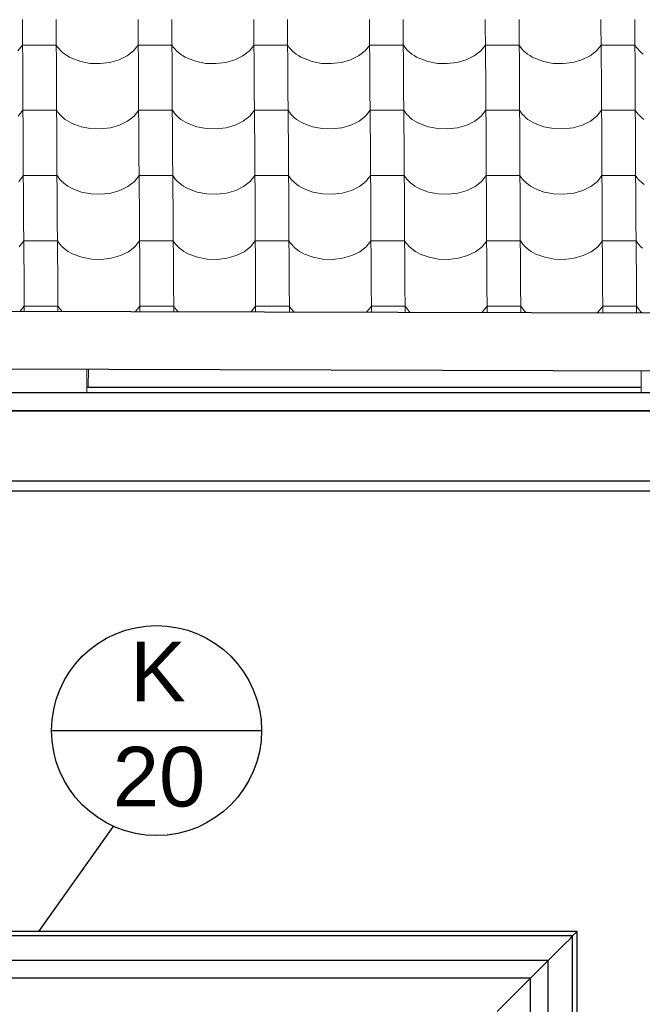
# Model space of a CAD drawing. Header units: millimetres. Extents: x -29001 to 109416, y -1251 to 13451.
# Tile 9 of 163: x -18182 to -17294, y 6140 to 7544. Entities that reach past the tile are written whole.
import ezdxf

# ---------------------------------------------------------------- set-up
doc = ezdxf.new("R2010")
doc.units = ezdxf.units.MM
doc.header["$MEASUREMENT"] = 0
for name, color, linetype in [('POHLED JIŽNÍ_1_Konstrukce - krov', 7, 'Continuous'), ('POHLED JIŽNÍ_1_Konstrukce - nosné', 7, 'Continuous'), ('POHLED JIŽNÍ_1_Nové_3D prvky fasada nove', 7, 'Continuous'), ('POHLED JIŽNÍ_1_Nové_Konstrukce - krov', 7, 'Continuous'), ('POHLED JIŽNÍ_1_Nové_Konstrukce - nosné', 7, 'Continuous'), ('POHLED JIŽNÍ_1_Nové_Konstrukce - střechy a skořepiny', 7, 'Continuous'), ('POHLED JIŽNÍ_1_Nové_Konstrukce - římsy', 7, 'Continuous'), ('POHLED JIŽNÍ_1_Nové_Popis', 7, 'Continuous'), ('POHLED JIŽNÍ_1_Nové_Výplně - Povrchové', 7, 'Continuous'), ('POHLED JIŽNÍ_1_Popis', 7, 'Continuous')]:
    doc.layers.add(name, color=color, linetype=linetype)
doc.styles.add('GENEROVANÝ_STYL_3', font='txt')

# ---------------------------------------------------------------- blocks, each defined once
blk = doc.blocks.new('*X1', base_point=(-31394.7, -25864.9))
at = {"layer": 'POHLED JIŽNÍ_1_Nové_Výplně - Povrchové', "color": 21, "linetype": 'Continuous', "lineweight": 20, "true_color": 0xffaaaa}
for p, q in [((-18178.4, 7544), (-18177.8, 7451.3)), ((-18130.3, 7544), (-18129.8, 7451.3)), ((-18013.4, 7544), (-18012.8, 7451.3)), ((-17965.3, 7544), (-17964.8, 7451.3)), ((-17848.4, 7544), (-17847.8, 7451.3)), ((-17800.3, 7544), (-17799.8, 7451.3)), ((-17683.4, 7544), (-17682.8, 7451.3)), ((-17635.3, 7544), (-17634.8, 7451.3)), ((-17518.4, 7544), (-17517.8, 7451.3)), ((-17470.3, 7544), (-17469.8, 7451.3)), ((-17353.4, 7544), (-17352.8, 7451.3)), ((-17305.3, 7544), (-17304.8, 7451.3)), ((-18184.8, 7499.4), (-18178.1, 7507.8)), ((-18154.1, 7507.8), (-18178.1, 7507.8)), ((-18130.1, 7507.8), (-18154.1, 7507.8)), ((-18130.1, 7507.8), (-18128.3, 7505)), ((-18128.3, 7505), (-18126.1, 7502.3)), ((-18126.1, 7502.3), (-18123.7, 7499.7)), ((-18123.7, 7499.7), (-18121, 7497.3)), ((-18121, 7497.3), (-18118.1, 7494.9)), ((-18029, 7492.2), (-18019.8, 7499.4)), ((-18019.8, 7499.4), (-18013.1, 7507.8)), ((-17989.1, 7507.8), (-18013.1, 7507.8)), ((-17965.1, 7507.8), (-17989.1, 7507.8)), ((-17965.1, 7507.8), (-17963.3, 7505)), ((-17963.3, 7505), (-17961.1, 7502.3)), ((-17961.1, 7502.3), (-17958.7, 7499.7)), ((-17958.7, 7499.7), (-17956, 7497.3)), ((-17956, 7497.3), (-17953.1, 7494.9)), ((-17864, 7492.2), (-17854.8, 7499.4)), ((-17854.8, 7499.4), (-17848.1, 7507.8)), ((-17824.1, 7507.8), (-17848.1, 7507.8)), ((-17800.1, 7507.8), (-17824.1, 7507.8)), ((-17800.1, 7507.8), (-17798.3, 7505)), ((-17798.3, 7505), (-17796.1, 7502.3)), ((-17796.1, 7502.3), (-17793.7, 7499.7)), ((-17793.7, 7499.7), (-17791, 7497.3)), ((-17791, 7497.3), (-17788.1, 7494.9)), ((-17699, 7492.2), (-17689.8, 7499.4)), ((-17689.8, 7499.4), (-17683.1, 7507.8)), ((-17659.1, 7507.8), (-17683.1, 7507.8)), ((-17635.1, 7507.8), (-17659.1, 7507.8)), ((-17635.1, 7507.8), (-17633.3, 7505)), ((-17633.3, 7505), (-17631.1, 7502.3)), ((-17631.1, 7502.3), (-17628.7, 7499.7)), ((-17628.7, 7499.7), (-17626, 7497.3)), ((-17626, 7497.3), (-17623.1, 7494.9)), ((-17534, 7492.2), (-17524.8, 7499.4)), ((-17524.8, 7499.4), (-17518.2, 7507.8)), ((-17494.1, 7507.8), (-17518.2, 7507.8)), ((-17470.1, 7507.8), (-17494.1, 7507.8)), ((-17470.1, 7507.8), (-17468.3, 7505)), ((-17468.3, 7505), (-17466.1, 7502.3)), ((-17466.1, 7502.3), (-17463.7, 7499.7)), ((-17463.7, 7499.7), (-17461, 7497.3)), ((-17461, 7497.3), (-17458.1, 7494.9)), ((-17369, 7492.2), (-17359.8, 7499.4)), ((-17359.8, 7499.4), (-17353.2, 7507.8)), ((-17329.1, 7507.8), (-17353.2, 7507.8)), ((-17305.1, 7507.8), (-17329.1, 7507.8)), ((-17305.1, 7507.8), (-17303.3, 7505)), ((-17303.3, 7505), (-17301.1, 7502.3)), ((-17301.1, 7502.3), (-17298.7, 7499.7)), ((-17298.7, 7499.7), (-17296, 7497.3)), ((-17296, 7497.3), (-17293.1, 7494.9)), ((-18118.1, 7494.9), (-18114.9, 7492.8)), ((-18114.9, 7492.8), (-18111.4, 7490.7)), ((-18111.4, 7490.7), (-18107.8, 7488.9)), ((-18107.8, 7488.9), (-18095.3, 7484.3)), ((-18095.3, 7484.3), (-18081.6, 7481.7)), ((-18081.6, 7481.7), (-18067.5, 7481.3)), ((-18067.5, 7481.3), (-18053.5, 7482.9)), ((-18053.5, 7482.9), (-18040.5, 7486.6)), ((-18040.5, 7486.6), (-18029, 7492.2)), ((-17953.1, 7494.9), (-17949.9, 7492.8)), ((-17949.9, 7492.8), (-17946.4, 7490.7)), ((-17946.4, 7490.7), (-17942.8, 7488.9)), ((-17942.8, 7488.9), (-17930.3, 7484.3)), ((-17930.3, 7484.3), (-17916.7, 7481.7)), ((-17916.7, 7481.7), (-17902.5, 7481.3)), ((-17902.5, 7481.3), (-17888.5, 7482.9)), ((-17888.5, 7482.9), (-17875.5, 7486.6)), ((-17875.5, 7486.6), (-17864, 7492.2)), ((-17788.1, 7494.9), (-17784.9, 7492.8)), ((-17784.9, 7492.8), (-17781.4, 7490.7)), ((-17781.4, 7490.7), (-17777.8, 7488.9)), ((-17777.8, 7488.9), (-17765.3, 7484.3)), ((-17765.3, 7484.3), (-17751.7, 7481.7)), ((-17751.7, 7481.7), (-17737.5, 7481.3)), ((-17737.5, 7481.3), (-17723.5, 7482.9)), ((-17723.5, 7482.9), (-17710.5, 7486.6)), ((-17710.5, 7486.6), (-17699, 7492.2)), ((-17623.1, 7494.9), (-17619.9, 7492.8)), ((-17619.9, 7492.8), (-17616.4, 7490.7)), ((-17616.4, 7490.7), (-17612.8, 7488.9)), ((-17612.8, 7488.9), (-17600.3, 7484.3)), ((-17600.3, 7484.3), (-17586.7, 7481.7)), ((-17586.7, 7481.7), (-17572.5, 7481.3)), ((-17572.5, 7481.3), (-17558.5, 7482.9)), ((-17558.5, 7482.9), (-17545.5, 7486.6)), ((-17545.5, 7486.6), (-17534, 7492.2)), ((-17458.1, 7494.9), (-17454.9, 7492.8)), ((-17454.9, 7492.8), (-17451.4, 7490.7)), ((-17451.4, 7490.7), (-17447.8, 7488.9)), ((-17447.8, 7488.9), (-17435.3, 7484.3)), ((-17435.3, 7484.3), (-17421.7, 7481.7)), ((-17421.7, 7481.7), (-17407.5, 7481.3)), ((-17407.5, 7481.3), (-17393.5, 7482.9)), ((-17393.5, 7482.9), (-17380.5, 7486.6)), ((-17380.5, 7486.6), (-17369, 7492.2)), ((-18177.8, 7450.9), (-18177.2, 7358.3)), ((-18129.8, 7450.9), (-18129.2, 7358.3)), ((-18012.8, 7450.9), (-18012.2, 7358.3)), ((-17964.8, 7450.9), (-17964.2, 7358.3)), ((-17847.8, 7450.9), (-17847.2, 7358.3)), ((-17799.8, 7450.9), (-17799.2, 7358.3)), ((-17682.8, 7450.9), (-17682.2, 7358.3)), ((-17634.8, 7450.9), (-17634.2, 7358.3)), ((-17517.8, 7450.9), (-17517.2, 7358.3)), ((-17469.8, 7450.9), (-17469.2, 7358.3)), ((-17352.8, 7450.9), (-17352.2, 7358.3)), ((-17304.8, 7450.9), (-17304.2, 7358.3)), ((-18184.2, 7406.4), (-18177.6, 7414.8)), ((-18153.5, 7414.8), (-18177.6, 7414.8)), ((-18129.5, 7414.8), (-18153.5, 7414.8)), ((-18129.5, 7414.8), (-18127.7, 7412)), ((-18127.7, 7412), (-18125.5, 7409.3)), ((-18019.2, 7406.4), (-18012.6, 7414.8)), ((-17988.5, 7414.8), (-18012.6, 7414.8)), ((-17964.5, 7414.8), (-17988.5, 7414.8)), ((-17964.5, 7414.8), (-17962.7, 7412)), ((-17962.7, 7412), (-17960.5, 7409.3)), ((-17854.2, 7406.4), (-17847.6, 7414.8)), ((-17823.5, 7414.8), (-17847.6, 7414.8)), ((-17799.5, 7414.8), (-17823.5, 7414.8)), ((-17799.5, 7414.8), (-17797.7, 7412)), ((-17797.7, 7412), (-17795.6, 7409.3)), ((-17689.2, 7406.4), (-17682.6, 7414.8)), ((-17658.6, 7414.8), (-17682.6, 7414.8)), ((-17634.5, 7414.8), (-17658.6, 7414.8)), ((-17634.5, 7414.8), (-17632.7, 7412)), ((-17632.7, 7412), (-17630.6, 7409.3)), ((-17524.2, 7406.4), (-17517.6, 7414.8)), ((-17493.6, 7414.8), (-17517.6, 7414.8)), ((-17469.5, 7414.8), (-17493.6, 7414.8)), ((-17469.5, 7414.8), (-17467.7, 7412)), ((-17467.7, 7412), (-17465.6, 7409.3)), ((-17359.2, 7406.4), (-17352.6, 7414.8)), ((-17328.6, 7414.8), (-17352.6, 7414.8)), ((-17304.5, 7414.8), (-17328.6, 7414.8)), ((-17304.5, 7414.8), (-17302.7, 7412)), ((-17302.7, 7412), (-17300.6, 7409.3)), ((-18125.5, 7409.3), (-18123.1, 7406.7)), ((-18123.1, 7406.7), (-18120.4, 7404.2)), ((-18120.4, 7404.2), (-18117.5, 7401.9)), ((-18117.5, 7401.9), (-18114.3, 7399.7)), ((-18114.3, 7399.7), (-18110.8, 7397.7)), ((-18110.8, 7397.7), (-18107.2, 7395.9)), ((-18039.9, 7393.6), (-18028.4, 7399.2)), ((-18028.4, 7399.2), (-18019.2, 7406.4)), ((-17960.5, 7409.3), (-17958.1, 7406.7)), ((-17958.1, 7406.7), (-17955.4, 7404.2)), ((-17955.4, 7404.2), (-17952.5, 7401.9)), ((-17952.5, 7401.9), (-17949.3, 7399.7)), ((-17949.3, 7399.7), (-17945.9, 7397.7)), ((-17945.9, 7397.7), (-17942.2, 7395.9)), ((-17874.9, 7393.6), (-17863.4, 7399.2)), ((-17863.4, 7399.2), (-17854.2, 7406.4)), ((-17795.6, 7409.3), (-17793.1, 7406.7)), ((-17793.1, 7406.7), (-17790.4, 7404.2)), ((-17790.4, 7404.2), (-17787.5, 7401.9)), ((-17787.5, 7401.9), (-17784.3, 7399.7)), ((-17784.3, 7399.7), (-17780.9, 7397.7)), ((-17780.9, 7397.7), (-17777.2, 7395.9)), ((-17709.9, 7393.6), (-17698.4, 7399.2)), ((-17698.4, 7399.2), (-17689.2, 7406.4)), ((-17630.6, 7409.3), (-17628.1, 7406.7)), ((-17628.1, 7406.7), (-17625.4, 7404.2)), ((-17625.4, 7404.2), (-17622.5, 7401.9)), ((-17622.5, 7401.9), (-17619.3, 7399.7)), ((-17619.3, 7399.7), (-17615.9, 7397.7)), ((-17615.9, 7397.7), (-17612.2, 7395.9)), ((-17544.9, 7393.6), (-17533.5, 7399.2)), ((-17533.5, 7399.2), (-17524.2, 7406.4)), ((-17465.6, 7409.3), (-17463.1, 7406.7)), ((-17463.1, 7406.7), (-17460.4, 7404.2)), ((-17460.4, 7404.2), (-17457.5, 7401.9)), ((-17457.5, 7401.9), (-17454.3, 7399.7)), ((-17454.3, 7399.7), (-17450.9, 7397.7)), ((-17450.9, 7397.7), (-17447.2, 7395.9)), ((-17379.9, 7393.6), (-17368.5, 7399.2)), ((-17368.5, 7399.2), (-17359.2, 7406.4)), ((-17300.6, 7409.3), (-17298.1, 7406.7)), ((-17298.1, 7406.7), (-17295.4, 7404.2)), ((-17295.4, 7404.2), (-17292.5, 7401.9)), ((-18107.2, 7395.9), (-18094.7, 7391.3)), ((-18094.7, 7391.3), (-18081.1, 7388.7)), ((-18081.1, 7388.7), (-18066.9, 7388.2)), ((-18066.9, 7388.2), (-18052.9, 7389.9)), ((-18052.9, 7389.9), (-18039.9, 7393.6)), ((-17942.2, 7395.9), (-17929.7, 7391.3)), ((-17929.7, 7391.3), (-17916.1, 7388.7)), ((-17916.1, 7388.7), (-17901.9, 7388.2)), ((-17901.9, 7388.2), (-17887.9, 7389.9)), ((-17887.9, 7389.9), (-17874.9, 7393.6)), ((-17777.2, 7395.9), (-17764.7, 7391.3)), ((-17764.7, 7391.3), (-17751.1, 7388.7)), ((-17751.1, 7388.7), (-17736.9, 7388.2)), ((-17736.9, 7388.2), (-17722.9, 7389.9)), ((-17722.9, 7389.9), (-17709.9, 7393.6)), ((-17612.2, 7395.9), (-17599.8, 7391.3)), ((-17599.8, 7391.3), (-17586.1, 7388.7)), ((-17586.1, 7388.7), (-17571.9, 7388.2)), ((-17571.9, 7388.2), (-17557.9, 7389.9)), ((-17557.9, 7389.9), (-17544.9, 7393.6)), ((-17447.2, 7395.9), (-17434.8, 7391.3)), ((-17434.8, 7391.3), (-17421.1, 7388.7)), ((-17421.1, 7388.7), (-17406.9, 7388.2)), ((-17406.9, 7388.2), (-17392.9, 7389.9)), ((-17392.9, 7389.9), (-17379.9, 7393.6)), ((-18177.2, 7357.9), (-18176.6, 7265.3)), ((-18129.2, 7357.9), (-18128.6, 7265.3)), ((-18012.2, 7357.9), (-18011.6, 7265.3)), ((-17964.2, 7357.9), (-17963.6, 7265.3)), ((-17847.2, 7357.9), (-17846.6, 7265.3)), ((-17799.2, 7357.9), (-17798.6, 7265.3)), ((-17682.2, 7357.9), (-17681.6, 7265.3)), ((-17634.2, 7357.9), (-17633.6, 7265.3)), ((-17517.2, 7357.9), (-17516.6, 7265.3)), ((-17469.2, 7357.9), (-17468.6, 7265.3)), ((-17352.2, 7357.9), (-17351.6, 7265.3)), ((-17304.2, 7357.9), (-17303.6, 7265.3)), ((-18183.6, 7313.4), (-18177, 7321.8)), ((-18153, 7321.8), (-18177, 7321.8)), ((-18128.9, 7321.8), (-18153, 7321.8)), ((-18128.9, 7321.8), (-18127.1, 7319)), ((-18127.1, 7319), (-18125, 7316.3)), ((-18125, 7316.3), (-18122.5, 7313.7)), ((-18122.5, 7313.7), (-18119.8, 7311.2)), ((-18027.9, 7306.2), (-18018.6, 7313.4)), ((-18018.6, 7313.4), (-18012, 7321.8)), ((-17988, 7321.8), (-18012, 7321.8)), ((-17963.9, 7321.8), (-17988, 7321.8)), ((-17963.9, 7321.8), (-17962.1, 7319)), ((-17962.1, 7319), (-17960, 7316.3)), ((-17960, 7316.3), (-17957.5, 7313.7)), ((-17957.5, 7313.7), (-17954.8, 7311.2)), ((-17862.9, 7306.2), (-17853.6, 7313.4)), ((-17853.6, 7313.4), (-17847, 7321.8)), ((-17823, 7321.8), (-17847, 7321.8)), ((-17798.9, 7321.8), (-17823, 7321.8)), ((-17798.9, 7321.8), (-17797.1, 7319)), ((-17797.1, 7319), (-17795, 7316.3)), ((-17795, 7316.3), (-17792.5, 7313.7)), ((-17792.5, 7313.7), (-17789.8, 7311.2)), ((-17697.9, 7306.2), (-17688.6, 7313.4)), ((-17688.6, 7313.4), (-17682, 7321.8)), ((-17658, 7321.8), (-17682, 7321.8)), ((-17634, 7321.8), (-17658, 7321.8)), ((-17634, 7321.8), (-17632.1, 7319)), ((-17632.1, 7319), (-17630, 7316.3)), ((-17630, 7316.3), (-17627.5, 7313.7)), ((-17627.5, 7313.7), (-17624.9, 7311.2)), ((-17532.9, 7306.2), (-17523.6, 7313.4)), ((-17523.6, 7313.4), (-17517, 7321.8)), ((-17493, 7321.8), (-17517, 7321.8)), ((-17469, 7321.8), (-17493, 7321.8)), ((-17469, 7321.8), (-17467.1, 7319)), ((-17467.1, 7319), (-17465, 7316.3)), ((-17465, 7316.3), (-17462.6, 7313.7)), ((-17462.6, 7313.7), (-17459.9, 7311.2)), ((-17367.9, 7306.2), (-17358.6, 7313.4)), ((-17358.6, 7313.4), (-17352, 7321.8)), ((-17328, 7321.8), (-17352, 7321.8)), ((-17304, 7321.8), (-17328, 7321.8)), ((-17304, 7321.8), (-17302.1, 7319)), ((-17302.1, 7319), (-17300, 7316.3)), ((-17300, 7316.3), (-17297.6, 7313.7)), ((-17297.6, 7313.7), (-17294.9, 7311.2)), ((-18119.8, 7311.2), (-18116.9, 7308.9)), ((-18116.9, 7308.9), (-18113.7, 7306.7)), ((-18113.7, 7306.7), (-18110.3, 7304.7)), ((-18110.3, 7304.7), (-18106.6, 7302.9)), ((-18106.6, 7302.9), (-18094.2, 7298.3)), ((-18052.3, 7296.9), (-18039.3, 7300.6)), ((-18039.3, 7300.6), (-18027.9, 7306.2)), ((-17954.8, 7311.2), (-17951.9, 7308.9)), ((-17951.9, 7308.9), (-17948.7, 7306.7)), ((-17948.7, 7306.7), (-17945.3, 7304.7)), ((-17945.3, 7304.7), (-17941.6, 7302.9)), ((-17941.6, 7302.9), (-17929.2, 7298.3)), ((-17887.3, 7296.9), (-17874.3, 7300.6)), ((-17874.3, 7300.6), (-17862.9, 7306.2)), ((-17789.8, 7311.2), (-17786.9, 7308.9)), ((-17786.9, 7308.9), (-17783.7, 7306.7)), ((-17783.7, 7306.7), (-17780.3, 7304.7)), ((-17780.3, 7304.7), (-17776.6, 7302.9)), ((-17776.6, 7302.9), (-17764.2, 7298.3)), ((-17722.3, 7296.9), (-17709.3, 7300.6)), ((-17709.3, 7300.6), (-17697.9, 7306.2)), ((-17624.9, 7311.2), (-17621.9, 7308.9)), ((-17621.9, 7308.9), (-17618.7, 7306.7)), ((-17618.7, 7306.7), (-17615.3, 7304.7)), ((-17615.3, 7304.7), (-17611.6, 7302.9)), ((-17611.6, 7302.9), (-17599.2, 7298.3)), ((-17557.3, 7296.9), (-17544.3, 7300.6)), ((-17544.3, 7300.6), (-17532.9, 7306.2)), ((-17459.9, 7311.2), (-17456.9, 7308.9)), ((-17456.9, 7308.9), (-17453.7, 7306.7)), ((-17453.7, 7306.7), (-17450.3, 7304.7)), ((-17450.3, 7304.7), (-17446.6, 7302.9)), ((-17446.6, 7302.9), (-17434.2, 7298.3)), ((-17392.3, 7296.9), (-17379.3, 7300.6)), ((-17379.3, 7300.6), (-17367.9, 7306.2)), ((-17294.9, 7311.2), (-17291.9, 7308.9)), ((-18094.2, 7298.3), (-18080.5, 7295.7)), ((-18080.5, 7295.7), (-18066.3, 7295.2)), ((-18066.3, 7295.2), (-18052.3, 7296.9)), ((-17929.2, 7298.3), (-17915.5, 7295.7)), ((-17915.5, 7295.7), (-17901.3, 7295.2)), ((-17901.3, 7295.2), (-17887.3, 7296.9)), ((-17764.2, 7298.3), (-17750.5, 7295.7)), ((-17750.5, 7295.7), (-17736.3, 7295.2)), ((-17736.3, 7295.2), (-17722.3, 7296.9)), ((-17599.2, 7298.3), (-17585.5, 7295.7)), ((-17585.5, 7295.7), (-17571.3, 7295.2)), ((-17571.3, 7295.2), (-17557.3, 7296.9)), ((-17434.2, 7298.3), (-17420.5, 7295.7)), ((-17420.5, 7295.7), (-17406.3, 7295.2)), ((-17406.3, 7295.2), (-17392.3, 7296.9)), ((-18176.6, 7264.9), (-18176, 7172.3)), ((-18128.6, 7264.9), (-18128, 7172.3)), ((-18011.6, 7264.9), (-18011, 7172.3)), ((-17963.6, 7264.9), (-17963, 7172.3)), ((-17846.6, 7264.9), (-17846, 7172.3)), ((-17798.6, 7264.9), (-17798, 7172.3)), ((-17681.6, 7264.9), (-17681.1, 7172.3)), ((-17633.6, 7264.9), (-17633, 7172.3)), ((-17516.6, 7264.9), (-17516.1, 7172.3)), ((-17468.6, 7264.9), (-17468, 7172.3)), ((-17351.6, 7264.9), (-17351.1, 7172.3)), ((-17303.6, 7264.9), (-17303, 7172.3)), ((-18183, 7220.4), (-18176.4, 7228.8)), ((-18152.4, 7228.8), (-18176.4, 7228.8)), ((-18128.4, 7228.8), (-18152.4, 7228.8)), ((-18128.4, 7228.8), (-18126.5, 7226)), ((-18018, 7220.4), (-18011.4, 7228.8)), ((-17987.4, 7228.8), (-18011.4, 7228.8)), ((-17963.4, 7228.8), (-17987.4, 7228.8)), ((-17963.4, 7228.8), (-17961.5, 7226)), ((-17853, 7220.4), (-17846.4, 7228.8)), ((-17822.4, 7228.8), (-17846.4, 7228.8)), ((-17798.4, 7228.8), (-17822.4, 7228.8)), ((-17798.4, 7228.8), (-17796.5, 7226)), ((-17688, 7220.4), (-17681.4, 7228.8)), ((-17657.4, 7228.8), (-17681.4, 7228.8)), ((-17633.4, 7228.8), (-17657.4, 7228.8)), ((-17633.4, 7228.8), (-17631.5, 7226)), ((-17523, 7220.4), (-17516.4, 7228.8)), ((-17492.4, 7228.8), (-17516.4, 7228.8)), ((-17468.4, 7228.8), (-17492.4, 7228.8)), ((-17468.4, 7228.8), (-17466.5, 7226)), ((-17358, 7220.4), (-17351.4, 7228.8)), ((-17327.4, 7228.8), (-17351.4, 7228.8)), ((-17303.4, 7228.8), (-17327.4, 7228.8)), ((-17303.4, 7228.8), (-17301.5, 7226)), ((-18126.5, 7226), (-18124.4, 7223.3)), ((-18124.4, 7223.3), (-18122, 7220.7)), ((-18122, 7220.7), (-18119.3, 7218.2)), ((-18119.3, 7218.2), (-18116.3, 7215.9)), ((-18116.3, 7215.9), (-18113.1, 7213.7)), ((-18027.3, 7213.2), (-18018, 7220.4)), ((-17961.5, 7226), (-17959.4, 7223.3)), ((-17959.4, 7223.3), (-17957, 7220.7)), ((-17957, 7220.7), (-17954.3, 7218.2)), ((-17954.3, 7218.2), (-17951.3, 7215.9)), ((-17951.3, 7215.9), (-17948.1, 7213.7)), ((-17862.3, 7213.2), (-17853, 7220.4)), ((-17796.5, 7226), (-17794.4, 7223.3)), ((-17794.4, 7223.3), (-17792, 7220.7)), ((-17792, 7220.7), (-17789.3, 7218.2)), ((-17789.3, 7218.2), (-17786.3, 7215.9)), ((-17786.3, 7215.9), (-17783.1, 7213.7)), ((-17697.3, 7213.2), (-17688, 7220.4)), ((-17631.5, 7226), (-17629.4, 7223.3)), ((-17629.4, 7223.3), (-17627, 7220.7)), ((-17627, 7220.7), (-17624.3, 7218.2)), ((-17624.3, 7218.2), (-17621.3, 7215.9)), ((-17621.3, 7215.9), (-17618.1, 7213.7)), ((-17532.3, 7213.2), (-17523, 7220.4)), ((-17466.5, 7226), (-17464.4, 7223.3)), ((-17464.4, 7223.3), (-17462, 7220.7)), ((-17462, 7220.7), (-17459.3, 7218.2)), ((-17459.3, 7218.2), (-17456.3, 7215.9)), ((-17456.3, 7215.9), (-17453.1, 7213.7)), ((-17367.3, 7213.2), (-17358, 7220.4)), ((-17301.5, 7226), (-17299.4, 7223.3)), ((-17299.4, 7223.3), (-17297, 7220.7)), ((-17297, 7220.7), (-17294.3, 7218.2)), ((-18113.1, 7213.7), (-18109.7, 7211.7)), ((-18109.7, 7211.7), (-18106.1, 7209.9)), ((-18106.1, 7209.9), (-18093.6, 7205.3)), ((-18093.6, 7205.3), (-18079.9, 7202.7)), ((-18079.9, 7202.7), (-18065.7, 7202.2)), ((-18065.7, 7202.2), (-18051.8, 7203.9)), ((-18051.8, 7203.9), (-18038.7, 7207.6)), ((-18038.7, 7207.6), (-18027.3, 7213.2)), ((-17948.1, 7213.7), (-17944.7, 7211.7)), ((-17944.7, 7211.7), (-17941.1, 7209.9)), ((-17941.1, 7209.9), (-17928.6, 7205.3)), ((-17928.6, 7205.3), (-17914.9, 7202.7)), ((-17914.9, 7202.7), (-17900.7, 7202.2)), ((-17900.7, 7202.2), (-17886.8, 7203.9)), ((-17886.8, 7203.9), (-17873.7, 7207.6)), ((-17873.7, 7207.6), (-17862.3, 7213.2)), ((-17783.1, 7213.7), (-17779.7, 7211.7)), ((-17779.7, 7211.7), (-17776.1, 7209.9)), ((-17776.1, 7209.9), (-17763.6, 7205.3)), ((-17763.6, 7205.3), (-17749.9, 7202.7)), ((-17749.9, 7202.7), (-17735.7, 7202.2)), ((-17735.7, 7202.2), (-17721.8, 7203.9)), ((-17721.8, 7203.9), (-17708.7, 7207.6)), ((-17708.7, 7207.6), (-17697.3, 7213.2)), ((-17618.1, 7213.7), (-17614.7, 7211.7)), ((-17614.7, 7211.7), (-17611.1, 7209.9)), ((-17611.1, 7209.9), (-17598.6, 7205.3)), ((-17598.6, 7205.3), (-17584.9, 7202.7)), ((-17584.9, 7202.7), (-17570.7, 7202.2)), ((-17570.7, 7202.2), (-17556.8, 7203.9)), ((-17556.8, 7203.9), (-17543.7, 7207.6)), ((-17543.7, 7207.6), (-17532.3, 7213.2)), ((-17453.1, 7213.7), (-17449.7, 7211.7)), ((-17449.7, 7211.7), (-17446.1, 7209.9)), ((-17446.1, 7209.9), (-17433.6, 7205.3)), ((-17433.6, 7205.3), (-17419.9, 7202.7)), ((-17419.9, 7202.7), (-17405.7, 7202.2)), ((-17405.7, 7202.2), (-17391.8, 7203.9)), ((-17391.8, 7203.9), (-17378.7, 7207.6)), ((-17378.7, 7207.6), (-17367.3, 7213.2)), ((-18176, 7171.9), (-18175.8, 7128.5)), ((-18128, 7171.9), (-18127.7, 7128.4)), ((-18011, 7171.9), (-18010.8, 7128.1)), ((-17963, 7171.9), (-17962.7, 7127.9)), ((-17846, 7171.9), (-17845.8, 7127.6)), ((-17798, 7171.9), (-17797.7, 7127.5)), ((-17681, 7171.9), (-17680.8, 7127.2)), ((-17633, 7171.9), (-17632.7, 7127.1)), ((-17516.1, 7171.9), (-17515.8, 7126.7)), ((-17468, 7171.9), (-17467.7, 7126.6)), ((-17351.1, 7171.9), (-17350.8, 7126.3)), ((-17303, 7171.9), (-17302.7, 7126.2)), ((-18181.5, 7128.5), (-18175.8, 7135.8)), ((-18151.8, 7135.8), (-18175.8, 7135.8)), ((-18127.8, 7135.8), (-18151.8, 7135.8)), ((-18127.8, 7135.8), (-18125.9, 7133)), ((-18125.9, 7133), (-18123.8, 7130.3)), ((-18123.8, 7130.3), (-18122, 7128.4)), ((-18016.9, 7128.1), (-18010.8, 7135.8)), ((-17986.8, 7135.8), (-18010.8, 7135.8)), ((-17962.8, 7135.8), (-17986.8, 7135.8)), ((-17962.8, 7135.8), (-17960.9, 7133)), ((-17960.9, 7133), (-17958.8, 7130.3)), ((-17958.8, 7130.3), (-17956.6, 7127.9)), ((-17852.2, 7127.6), (-17845.8, 7135.8)), ((-17821.8, 7135.8), (-17845.8, 7135.8)), ((-17797.8, 7135.8), (-17821.8, 7135.8)), ((-17797.8, 7135.8), (-17795.9, 7133)), ((-17795.9, 7133), (-17793.8, 7130.3)), ((-17793.8, 7130.3), (-17791.4, 7127.7)), ((-17687.4, 7127.4), (-17680.8, 7135.8)), ((-17656.8, 7135.8), (-17680.8, 7135.8)), ((-17632.8, 7135.8), (-17656.8, 7135.8)), ((-17632.8, 7135.8), (-17630.9, 7133)), ((-17630.9, 7133), (-17628.8, 7130.3)), ((-17628.8, 7130.3), (-17626.4, 7127.7)), ((-17522.4, 7127.4), (-17515.8, 7135.8)), ((-17491.8, 7135.8), (-17515.8, 7135.8)), ((-17467.8, 7135.8), (-17491.8, 7135.8)), ((-17467.8, 7135.8), (-17465.9, 7133)), ((-17465.9, 7133), (-17463.8, 7130.3)), ((-17463.8, 7130.3), (-17461.4, 7127.7)), ((-17357.4, 7127.4), (-17350.8, 7135.8)), ((-17326.8, 7135.8), (-17350.8, 7135.8)), ((-17302.8, 7135.8), (-17326.8, 7135.8)), ((-17302.8, 7135.8), (-17301, 7133)), ((-17301, 7133), (-17298.8, 7130.3)), ((-17298.8, 7130.3), (-17296.4, 7127.7)), ((-17791.4, 7127.7), (-17791.2, 7127.5)), ((-17687.7, 7127.2), (-17687.4, 7127.4)), ((-17626.4, 7127.7), (-17625.7, 7127)), ((-17523.2, 7126.8), (-17522.4, 7127.4)), ((-17461.4, 7127.7), (-17460.2, 7126.6)), ((-17358.8, 7126.3), (-17357.4, 7127.4)), ((-17296.4, 7127.7), (-17294.7, 7126.1))]:
    blk.add_line(p, q, dxfattribs=at)

msp = doc.modelspace()

# ---------------------------------------------------------------- linework, layer by layer
at = {"layer": 'POHLED JIŽNÍ_1_Konstrukce - krov', "color": 7, "linetype": 'Continuous', "lineweight": 13}
for p, q in [((-18086.6, 7011.9), (-18086.6, 7045.8)), ((-18084.7, 7020), (-18084.3, 7045.8)), ((-17296.2, 7043.6), (-17296.2, 7011.9))]:
    msp.add_line(p, q, dxfattribs=at)
at = {"layer": 'POHLED JIŽNÍ_1_Nové_3D prvky fasada nove', "color": 1, "linetype": 'Continuous', "lineweight": 25}
for p, q in [((-17387.3, 6244.3), (-18965.9, 6244.3)), ((-17393.8, 6237.8), (-18959.3, 6237.8)), ((-17405.9, 6225.7), (-17397.1, 6234.4)), ((-17397.1, 6234.4), (-17393.8, 6237.8)), ((-17393.8, 6237.8), (-17387.3, 6244.3)), ((-17393.8, 4305.6), (-17393.8, 6237.8)), ((-17387.3, 4280), (-17387.3, 6244.3)), ((-17416.7, 6214.9), (-17405.9, 6225.7)), ((-17428.8, 6202.8), (-17425.4, 6206.1)), ((-17425.4, 6206.1), (-17416.7, 6214.9)), ((-17428.8, 6202.8), (-18924.4, 6202.8)), ((-17453.7, 6177.8), (-17428.8, 6202.8)), ((-17428.8, 4305.6), (-17428.8, 6202.8)), ((-17453.7, 6177.8), (-18899.4, 6177.8)), ((-17501.6, 6130), (-17453.8, 6177.8)), ((-17453.8, 4306.6), (-17453.8, 6177.8)), ((-17453.7, 4305.6), (-17453.7, 6177.8))]:
    msp.add_line(p, q, dxfattribs=at)
at = {"layer": 'POHLED JIŽNÍ_1_Nové_Konstrukce - krov', "color": 1, "linetype": 'Continuous', "lineweight": 25}
for p, q in [((-20791.4, 6986.6), (-11, 6986.6)), ((-20791.9, 6886.6), (-11.6, 6886.6))]:
    msp.add_line(p, q, dxfattribs=at)
at = {"layer": 'POHLED JIŽNÍ_1_Nové_Konstrukce - nosné', "color": 1, "linetype": 'Continuous', "lineweight": 25}
msp.add_line((-18086.3, 7020), (-17296.2, 7020), dxfattribs=at)
at = {"layer": 'POHLED JIŽNÍ_1_Nové_Konstrukce - střechy a skořepiny', "color": 1, "linetype": 'Continuous', "lineweight": 25}
for p, q in [((-20791.8, 7135.6), (-11.9, 7079.2)), ((-20792.2, 7053.1), (-5590.7, 7011.9))]:
    msp.add_line(p, q, dxfattribs=at)
at = {"layer": 'POHLED JIŽNÍ_1_Nové_Konstrukce - římsy', "color": 1, "linetype": 'Continuous', "lineweight": 25}
for p, q in [((-5590.7, 7011.9), (-20645.2, 7011.9)), ((-132.3, 6986.6), (-20645.2, 6986.6)), ((-15691, 6871.9), (-20645.4, 6871.9))]:
    msp.add_line(p, q, dxfattribs=at)
at = {"layer": 'POHLED JIŽNÍ_1_Nové_Popis', "color": 1, "linetype": 'Continuous', "lineweight": 25}
for p, q in [((-18136.8, 6530.6), (-17837.4, 6530.6)), ((-18049.6, 6393.4), (-18155.6, 6244.3))]:
    msp.add_line(p, q, dxfattribs=at)
msp.add_circle((-17987.1, 6530.6), 149.7, dxfattribs=at)

# ---------------------------------------------------------------- block references
at = {"layer": 'POHLED JIŽNÍ_1_Konstrukce - nosné', "color": 9, "linetype": 'Continuous', "lineweight": 13}
msp.add_blockref('*X1', (-31394.7, -25864.9), dxfattribs=at)

# ---------------------------------------------------------------- texts
at = {"layer": 'POHLED JIŽNÍ_1_Popis', "color": 1, "linetype": 'Continuous', "lineweight": 25, "char_height": 85, "attachment_point": 7, "style": 'GENEROVANÝ_STYL_3'}
for s, insert in [('\\A1;{\\pql;\\fArial|b0|i0|c238|p38;K}', (-18024.7, 6572.3)), ('\\A1;{\\pql;\\fArial|b0|i0|c238|p38;20}', (-18049.6, 6421.2))]:
    msp.add_mtext(s, dxfattribs=dict(at, insert=insert))

doc.saveas('drawing.dxf')
